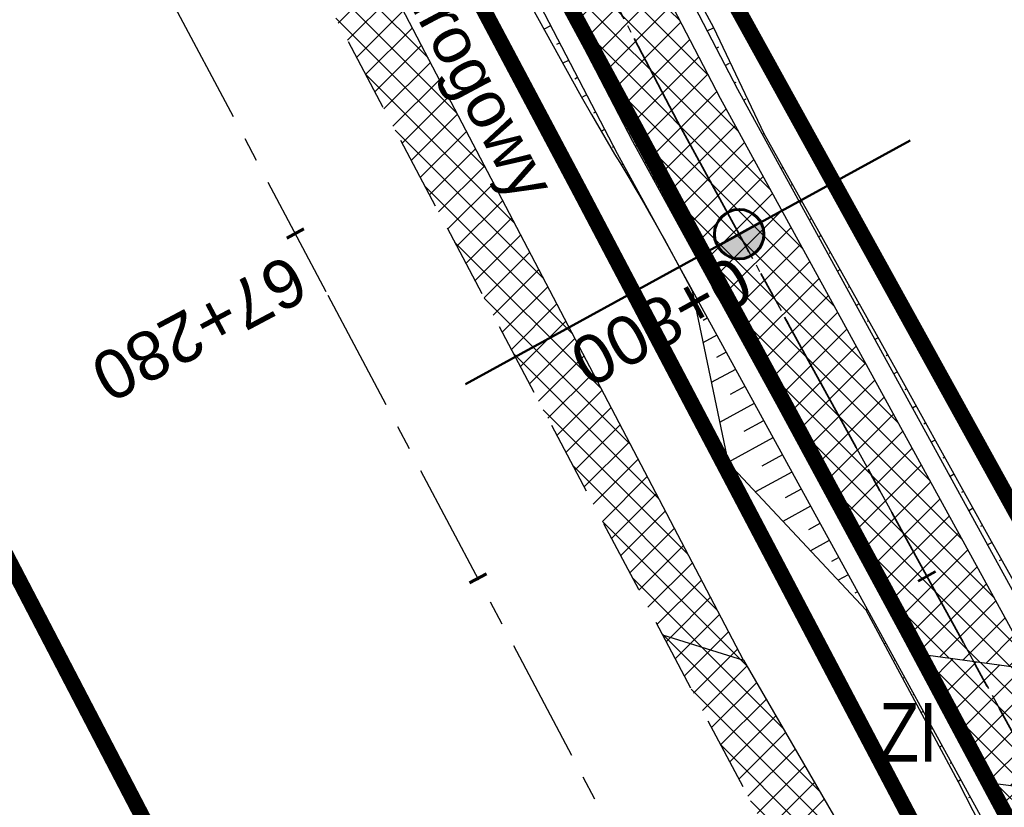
# Model space of a CAD drawing. Header units: metres. Extents: x 7529682 to 7533711, y 5721195 to 5727842.
# Tile 188 of 232: x 7530072 to 7530097, y 5727075 to 5727096. Entities that reach past the tile are written whole.
import ezdxf

# ---------------------------------------------------------------- set-up
doc = ezdxf.new("R2010")
doc.units = ezdxf.units.M
for name, pattern in [('817-dzialki-09-05-04$0$HIDDEN', [0.375, 0.25, -0.125]), ('ACAD_ISO05W100', [33, 24, -3, 0, -3, 0, -3]), ('CENTER', [50.800000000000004, 31.75, -6.35, 6.35, -6.35]), ('CENTER2', [28.575000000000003, 19.05, -3.175, 3.175, -3.175]), ('HIDDEN', [9.524999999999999, 6.35, -3.175])]:
    doc.linetypes.add(name, pattern=pattern)
for name, color, linetype in [('C-DROGI-SYTUACJA', 7, 'Continuous'), ('C-DROGI-SYTUACJA-ETYKIETY', 7, 'Continuous'), ('D-hatch-pobocza', 131, 'Continuous'), ('D-hatch-zjazdy-BA', 244, 'Continuous'), ('D-hatch-zjazdy-kruszywo', 111, 'Continuous'), ('D-pobocza', 60, 'Continuous'), ('D-rowy', 160, 'Continuous'), ('D-skarpa', 2, 'Continuous'), ('D-skarpa-kreskowanie', 2, 'Continuous')]:
    doc.layers.add(name, color=color, linetype=linetype)
for name, color, linetype, lineweight, true_color in [('D-hatch-ciag-pieszo-rowerowy', 7, 'Continuous', 13, 0xff9f80), ('D-LR-etap-III', 7, '817-dzialki-09-05-04$0$HIDDEN', 50, 0x00008f), ('D-przekroje-pop', 7, 'Continuous', 50, 0x000099)]:
    doc.layers.add(name, color=color, linetype=linetype, lineweight=lineweight, true_color=true_color)
for name, color, linetype, lineweight in [('D-krawędzie', 3, 'Continuous', 30), ('D-obrzeża', 2, 'Continuous', 30), ('D-opisy', 2, 'Continuous', 30), ('D-oś', 10, 'CENTER', 30), ('D-pas-drogowy', 7, 'ACAD_ISO05W100', 50), ('D-zjazdy', 202, 'Continuous', 30), ('D-zjazdy-opis', 202, 'Continuous', 30)]:
    doc.layers.add(name, color=color, linetype=linetype, lineweight=lineweight)
doc.layers.add('poprzeczki', color=7, linetype='Continuous', true_color=0x0000c7)
doc.styles.add('2mm08', font='arial.ttf', dxfattribs={"width": 0.8})
doc.styles.get("Standard").update_dxf_attribs({"font": 'arial.ttf'})
pattern_1 = [(45, (0, 0), (-0.3367596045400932, 0.3367596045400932), []), (135, (0, 0), (-0.3367596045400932, -0.3367596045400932), [])]

# ---------------------------------------------------------------- blocks, each defined once
blk = doc.blocks.new('AeccTickLine')
at = {"color": 0, "linetype": 'ByBlock', "lineweight": -2}
blk.add_line((0, 1), (-3.673819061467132e-16, -1), dxfattribs=at)
blk = doc.blocks.new('kilometraz')
at = {"linetype": 'ByBlock', "lineweight": -2}
blk.add_hatch(color=0, dxfattribs=at).paths.add_polyline_path([(0, -0.28125, 0.4142135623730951), (0.28125, 0, 0.4142135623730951), (0, 0.28125)])
at = {"color": 0, "linetype": 'ByBlock', "lineweight": -2}
blk.add_line((0, 0.28125), (0, -0.28125), dxfattribs=at)
blk.add_circle((0, 0), 0.28125, dxfattribs=at)

msp = doc.modelspace()

# ---------------------------------------------------------------- hatches: boundary and pattern name
at = {"layer": 'D-hatch-ciag-pieszo-rowerowy'}
h = msp.add_hatch(dxfattribs=at)
h.set_pattern_fill('ANSI37', color=256, scale=0.15, style=0)
h.set_pattern_definition(pattern_1)
h.paths.add_polyline_path([(7530087.678862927, 5727092.355615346), (7530089.82643199, 5727093.64472505), (7530088.918086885, 5727095.394145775), (7530067.691098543, 5727136.189728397), (7530050.056161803, 5727169.469378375), (7530031.715691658, 5727204.15672467), (7530016.02393302, 5727233.701768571), (7529998.202331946, 5727267.633669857), (7529996.200073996, 5727266.069395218), (7530013.813315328, 5727232.534205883), (7530029.506689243, 5727202.986120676), (7530047.847139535, 5727168.298814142), (7530065.47768309, 5727135.027454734), (7530086.699342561, 5727094.242115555)])
h = msp.add_hatch(dxfattribs=at)
h.set_pattern_fill('ANSI37', color=256, scale=0.15, style=0)
h.set_pattern_definition(pattern_1)
h.paths.add_polyline_path([(7530088.752647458, 5727093.000170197), (7530087.680093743, 5727092.356354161), (7530094.839831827, 5727079.30280542), (7530096.380116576, 5727079.093859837)])
h.paths.add_polyline_path([(7530089.894115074, 5727093.518343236), (7530089.827897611, 5727093.645604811), (7530088.754170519, 5727093.001084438), (7530088.791572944, 5727092.929201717), (7530096.380116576, 5727079.093859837), (7530097.920401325, 5727078.884914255)])
h.paths.add_polyline_path([(7530098.187554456, 5727075.798560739), (7530096.65747977, 5727075.988891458), (7530118.344271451, 5727036.449792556), (7530121.363431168, 5727030.8519834), (7530122.461322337, 5727031.449610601), (7530119.442360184, 5727037.047053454)])
h.paths.add_polyline_path([(7530099.717629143, 5727075.608230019), (7530098.187554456, 5727075.798560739), (7530119.442360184, 5727037.047053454), (7530122.461322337, 5727031.449610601), (7530123.559213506, 5727032.047237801), (7530120.540448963, 5727037.644314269)])
at = {"layer": 'D-hatch-pobocza'}
h = msp.add_hatch(dxfattribs=at)
h.set_pattern_fill('ANSI37', color=256, scale=0.15, style=0)
h.set_pattern_definition(pattern_1)
h.paths.add_polyline_path([(7530033.2, 5727187.89), (7530019.74, 5727212.96), (7530009.309999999, 5727233.03), (7529993.271317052, 5727263.708224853), (7529991.73786403, 5727262.451863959), (7530006.701701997, 5727234.141132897), (7530044.198460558, 5727163.133456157), (7530082.890091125, 5727090.20043586), (7530088.410620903, 5727079.7730674), (7530090.482093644, 5727079.127608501), (7530082.53, 5727094.32), (7530071.3, 5727115.82), (7530059.019999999, 5727138.69), (7530045.92, 5727163.31)])
at = {"layer": 'D-hatch-zjazdy-BA'}
h = msp.add_hatch(dxfattribs=at)
h.set_pattern_fill('ANSI37', color=256, scale=0.15, style=0)
h.set_pattern_definition([(45, (0.8765760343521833, 0.4840681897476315), (-0.3367596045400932, 0.3367596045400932), []), (135, (0.8765760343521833, 0.4840681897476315), (-0.3367596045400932, -0.3367596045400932), [])])
h.paths.add_polyline_path([(7530098.536515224, 5727078.801336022), (7530094.839831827, 5727079.30280542), (7530096.65747977, 5727075.988891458), (7530100.329659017, 5727075.532097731)])
at = {"layer": 'D-hatch-zjazdy-kruszywo'}
h = msp.add_hatch(dxfattribs=at)
h.set_pattern_fill('ANSI37', color=256, scale=0.15, style=0)
h.set_pattern_definition(pattern_1)
h.paths.add_polyline_path([(7530090.482093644, 5727079.127608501), (7530088.410620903, 5727079.7730674), (7530092.053597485, 5727072.892086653), (7530093.404664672, 5727074.093035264)])

# ---------------------------------------------------------------- linework, layer by layer
at = {"layer": 'C-DROGI-SYTUACJA', "color": 10, "linetype": 'CENTER2', "lineweight": 35, "ltscale": 0.2}
msp.add_lwpolyline([(7529994.784814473, 5727271.452278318), (7530014.918624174, 5727233.117987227), (7530030.611190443, 5727203.571422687), (7530048.95165067, 5727168.884096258), (7530066.58439081, 5727135.608591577), (7530088.791572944, 5727092.929201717), (7530119.442360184, 5727037.047053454), (7530133.979593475, 5727010.093640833), (7530160.01702296, 5726961.449550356), (7530183.786607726, 5726917.332915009), (7530204.666096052, 5726877.528243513), (7530227.908566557, 5726832.904262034), (7530259.102442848, 5726774.825526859, 0.06358496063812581), (7530264.988877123, 5726766.578101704), (7530268.469625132, 5726762.818326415, -0.06508397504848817), (7530272.968742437, 5726756.474687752), (7530281.4242284, 5726740.503672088, -0.06508397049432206), (7530284.141528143, 5726733.216691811), (7530284.890711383, 5726729.972348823, 0.06446268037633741), (7530289.361782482, 5726717.936811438), (7530322.483990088, 5726654.998261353), (7530339.922145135, 5726621.886334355)], format="xyb", dxfattribs=at)
at = {"layer": 'D-krawędzie', "linetype": 'HIDDEN', "ltscale": 0.3}
msp.add_lwpolyline([(7529971.475882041, 5727300.786382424), (7530006.701701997, 5727234.141132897), (7530044.198460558, 5727163.133456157), (7530082.890091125, 5727090.20043586), (7530098.687472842, 5727060.36179238), (7530131.997785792, 5726997.210008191), (7530163.821737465, 5726937.096607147), (7530204.081352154, 5726861.012519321), (7530247.819962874, 5726778.438272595), (7530252.219999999, 5726770.26), (7530259.735272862, 5726756.89951491), (7530263.781713, 5726749.286762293), (7530270.196482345, 5726737.095956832), (7530272.433334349, 5726732.818899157), (7530276.00888925, 5726725.597700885), (7530279.7, 5726718.02), (7530284.501430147, 5726708.939695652), (7530291.375516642, 5726695.939652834), (7530296.045865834, 5726687.107244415), (7530304.46414878, 5726671.186868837), (7530316.603827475, 5726648.181421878)], dxfattribs=at)
at = {"layer": 'D-LR-etap-III', "ltscale": 10, "flags": 128}
msp.add_lwpolyline([(7531750.474471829, 5723895.103125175, 0.4, 0.4, 0), (7531750.505, 5723895.13, 0.4, 0.4, 0), (7531682.71, 5724022.92, 0.4, 0.4, 0), (7531619.177023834, 5724147.203692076, 0.4, 0.4, 0), (7531592.308960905, 5724198.48863389, 0.4, 0.4, 0), (7531553.263875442, 5724272.918564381, 0.4, 0.4, 0), (7531504.019999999, 5724366.79, 0.4, 0.4, 0), (7531482.09, 5724407.62, 0.4, 0.4, 0), (7531412.350402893, 5724541.182759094, 0.4, 0.4, 0), (7531388.463669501, 5724586.929768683, 0.4, 0.4, 0), (7531345.12, 5724669.94, 0.4, 0.4, 0), (7531127.66, 5725081.67, 0.4, 0.4, 0), (7531059.253139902, 5725211.040795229, 0.4, 0.4, 0), (7531008.007244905, 5725307.953830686, 0.4, 0.4, 0), (7530964.181635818, 5725390.835555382, 0.4, 0.4, 0), (7530914.557354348, 5725484.683561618, 0.4, 0.4, 0), (7530865.243241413, 5725577.493975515, 0.4, 0.4, 0), (7530840.085257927, 5725624.058651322, 0.4, 0.4, 0), (7530802.559525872, 5725694.924584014, 0.4, 0.4, 0), (7530755.54, 5725787.51, 0.4, 0.4, 0), (7530708.717810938, 5725876.303221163, 0.4, 0.4, 0), (7530695.12, 5725902.09, 0.4, 0.4, 0), (7530642.91397006, 5726001.07839487, 0.4, 0.4, 0), (7530634.934723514, 5726016.146615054, 0.4, 0.4, 0), (7530610.820000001, 5726061.929999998, 0.4, 0.4, 0), (7530610.820000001, 5726061.929999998, 0.4, 0.4, 0), (7530607.21, 5726063.51, 0.4, 0.4, 0), (7530597.42, 5726080.68, 0.4, 0.4, 0), (7530591.16, 5726088.44, 0.4, 0.4, 0), (7530581.28, 5726107.21, 0.4, 0.4, 0), (7530571.29, 5726130.56, 0.4, 0.4, 0), (7530549.554994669, 5726171.527317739, 0.4, 0.4, 0), (7530531.014309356, 5726206.473807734, 0.4, 0.4, 0), (7530516.461208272, 5726236.016618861, 0.4, 0.4, 0), (7530500.798929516, 5726266.141265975, 0.4, 0.4, 0), (7530491.349999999, 5726283.94, 0.4, 0.4, 0), (7530482.4, 5726303.41, 0.4, 0.4, 0), (7530482.4, 5726303.41, 0.4, 0.4, 0), (7530450.41, 5726357.28, 0.4, 0.4, 0), (7530397.759396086, 5726458.499907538, 0.4, 0.4, 0), (7530334.707815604, 5726583.664702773, 0.4, 0.4, 0), (7530303.939274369, 5726645.167943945, 0.4, 0.4, 0), (7530300.509779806, 5726651.777515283, 0.4, 0.4, 0), (7530289.213532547, 5726671.966724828, 0.4, 0.4, 0), (7530281.54, 5726685.57, 0.4, 0.4, 0), (7530261.37085633, 5726724.163374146, 0.4, 0.4, 0), (7530254.03, 5726738.21, 0.4, 0.4, 0), (7530197.219999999, 5726845.06, 0.4, 0.4, 0), (7530194.71, 5726849.15, 0.4, 0.4, 0), (7530195.92, 5726850.75, 0.4, 0.4, 0), (7530170.546669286, 5726892.961489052, 0.4, 0.4, 0), (7530143.174718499, 5726945.065838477, 0.4, 0.4, 0), (7530105.059999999, 5727018.32, 0.4, 0.4, 0), (7530100.059999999, 5727027.16, 0.4, 0.4, 0), (7530062.318670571, 5727099.625398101, 0.4, 0.4, 0), (7530015.378537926, 5727189.420463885, 0.4, 0.4, 0), (7529983.207960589, 5727250.206596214, 0.4, 0.4, 0), (7529953.284293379, 5727306.74720398, 0.4, 0.4, 0), (7529900.67053443, 5727406.15903814, 0.4, 0.4, 0), (7529890.630239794, 5727425.131178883, 0.4, 0.4, 0), (7529875.155383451, 5727454.426350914, 0.4, 0.4, 0), (7529857.560096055, 5727487.787346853, 0.4, 0.4, 0), (7529835.194401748, 5727530.19312405, 0.4, 0.4, 0), (7529811.740544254, 5727574.662079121, 0.4, 0.4, 0), (7529792.101859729, 5727611.922638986, 0.4, 0.4, 0), (7529768.066117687, 5727657.469613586, 0.4, 0.4, 0), (7529755.210566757, 5727682.131373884, 0.4, 0.4, 0), (7529753.309999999, 5727681.13, 0.4, 0.4, 0), (7529739.21, 5727707.77, 0.4, 0.4, 0), (7529735.394745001, 5727711.251990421, 0.4, 0.4, 0), (7529725.42, 5727730.2, 0.4, 0.4, 0), (7529723.55, 5727729.88, 0.4, 0.4, 0), (7529695.566668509, 5727782.932080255, 0.4, 0.4, 0), (7529717.67971874, 5727794.024357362, 0.4, 0.4, 0), (7529736.274870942, 5727758.647400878, 0.4, 0.4, 0), (7529736.274870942, 5727758.647400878, 0.4, 0.4, 0), (7529744.511003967, 5727750.406106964, 0.4, 0.4, 0), (7529744.511003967, 5727750.406106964, 0.4, 0.4, 0), (7529750.282568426, 5727738.549848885, 0.4, 0.4, 0), (7529777.108510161, 5727687.569424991, 0.4, 0.4, 0), (7529796.51537536, 5727651.329932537, 0.4, 0.4, 0), (7529814.937945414, 5727616.793170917, 0.4, 0.4, 0), (7529839.006722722, 5727572.303976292, 0.4, 0.4, 0), (7529860.617626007, 5727532.509108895, 0.4, 0.4, 0), (7529882.348967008, 5727491.504261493, 0.4, 0.4, 0), (7529904.865139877, 5727449.096370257, 0.4, 0.4, 0), (7529920.747384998, 5727418.884773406, 0.4, 0.4, 0), (7529946.676504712, 5727368.547487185, 0.4, 0.4, 0), (7529972.024701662, 5727320.573310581, 0.4, 0.4, 0), (7529987.740014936, 5727290.153392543, 0.4, 0.4, 0), (7529996.497385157, 5727273.661630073, 0.4, 0.4, 0), (7530017.541471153, 5727234.202689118, 0.4, 0.4, 0), (7530033.053657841, 5727204.864166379, 0.4, 0.4, 0), (7530051.622983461, 5727170.222745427, 0.4, 0.4, 0), (7530069.276612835, 5727137.015751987, 0.4, 0.4, 0), (7530089.385386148, 5727097.533639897, 0.4, 0.4, 0), (7530109.712512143, 5727060.746615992, 0.4, 0.4, 0), (7530136.769722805, 5727011.640131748, 0.4, 0.4, 0), (7530162.446686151, 5726962.743777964, 0.4, 0.4, 0), (7530187.674104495, 5726916.992101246, 0.4, 0.4, 0), (7530207.820739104, 5726879.335323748, 0.4, 0.4, 0), (7530230.625609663, 5726834.518686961, 0.4, 0.4, 0), (7530262.288093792, 5726776.61832811, 0.4, 0.4, 0), (7530277.509672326, 5726760.213143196, 0.4, 0.4, 0), (7530286.036865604, 5726744.106684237, 0.4, 0.4, 0), (7530288.097472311, 5726735.884066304, 0.4, 0.4, 0), (7530290.393870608, 5726725.046963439, 0.4, 0.4, 0), (7530296.17664807, 5726713.582980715, 0.4, 0.4, 0), (7530302.726195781, 5726701.18226779, 0.4, 0.4, 0), (7530325.685047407, 5726657.466383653, 0.4, 0.4, 0), (7530343.243978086, 5726623.648592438, 0.4, 0.4, 0), (7530360.229820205, 5726591.746871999, 0.4, 0.4, 0), (7530383.20855044, 5726548.059469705, 0.4, 0.4, 0), (7530406.017875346, 5726503.605514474, 0.4, 0.4, 0), (7530427.464919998, 5726462.620289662, 0.4, 0.4, 0), (7530447.9278544, 5726424.388014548, 0.4, 0.4, 0), (7530471.126878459, 5726379.920667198, 0.4, 0.4, 0), (7530490.501003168, 5726343.033350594, 0.4, 0.4, 0), (7530509.499458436, 5726306.733076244, 0.4, 0.4, 0), (7530529.890269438, 5726267.244072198, 0.4, 0.4, 0), (7530543.852446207, 5726238.990319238, 0.4, 0.4, 0), (7530554.808897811, 5726218.943990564, 0.4, 0.4, 0), (7530559.027108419, 5726212.223286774, 0.4, 0.4, 0), (7530563.060988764, 5726206.409670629, 0.4, 0.4, 0), (7530566.93354971, 5726200.463543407, 0.4, 0.4, 0), (7530569.771022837, 5726194.901501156, 0.4, 0.4, 0), (7530571.47319415, 5726191.282350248, 0.4, 0.4, 0), (7530572.839142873, 5726188.024533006, 0.4, 0.4, 0), (7530575.295071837, 5726182.034664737, 0.4, 0.4, 0), (7530579.736851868, 5726173.306070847, 0.4, 0.4, 0), (7530583.3, 5726167.41, 0.4, 0.4, 0), (7530593.4, 5726163.33, 0.4, 0.4, 0), (7530598.618375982, 5726155.264489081, 0.4, 0.4, 0), (7530608.258304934, 5726140.497132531, 0.4, 0.4, 0), (7530603.269999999, 5726136.83, 0.4, 0.4, 0), (7530606.53, 5726131.84, 0.4, 0.4, 0), (7530604.239057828, 5726124.21679044, 0.4, 0.4, 0), (7530605.847136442, 5726121.630127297, 0.4, 0.4, 0), (7530608.971611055, 5726116.164124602, 0.4, 0.4, 0), (7530618.114293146, 5726097.791111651, 0.4, 0.4, 0), (7530651.213125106, 5726034.959524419, 0.4, 0.4, 0), (7530670.243741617, 5725998.61095082, 0.4, 0.4, 0), (7530698.075474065, 5725945.952624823, 0.4, 0.4, 0), (7530716.505955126, 5725911.3051464, 0.4, 0.4, 0), (7530735.223454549, 5725875.667401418, 0.4, 0.4, 0), (7530752.504235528, 5725842.154920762, 0.4, 0.4, 0), (7530778.310652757, 5725793.501254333, 0.4, 0.4, 0), (7530797.499961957, 5725756.381811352, 0.4, 0.4, 0), (7530812.518974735, 5725728.28874362, 0.4, 0.4, 0), (7530820.039295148, 5725713.160404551, 0.4, 0.4, 0), (7530822.422446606, 5725710.193574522, 0.4, 0.4, 0), (7530833.154893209, 5725688.800634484, 0.4, 0.4, 0), (7530849.629354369, 5725656.158601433, 0.4, 0.4, 0), (7530867.98290276, 5725621.963939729, 0.4, 0.4, 0), (7530872.629809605, 5725612.88760475, 0.4, 0.4, 0), (7530880.354488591, 5725597.594500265, 0.4, 0.4, 0), (7530883.839446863, 5725593.389159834, 0.4, 0.4, 0), (7530891.782113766, 5725587.763349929, 0.4, 0.4, 0), (7530895.038670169, 5725584.280746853, 0.4, 0.4, 0), (7530897.033644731, 5725580.941110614, 0.4, 0.4, 0), (7530900.951646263, 5725579.945856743, 0.4, 0.4, 0), (7530904.80970798, 5725571.977328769, 0.4, 0.4, 0), (7530903.682362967, 5725568.566434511, 0.4, 0.4, 0), (7530908.900614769, 5725558.844845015, 0.4, 0.4, 0), (7530910.252030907, 5725545.671606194, 0.4, 0.4, 0), (7530912.872986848, 5725538.645543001, 0.4, 0.4, 0), (7530945.278171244, 5725478.464284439, 0.4, 0.4, 0), (7530959.692318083, 5725450.24628822, 0.4, 0.4, 0), (7531002.82670893, 5725368.192370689, 0.4, 0.4, 0), (7531044.703532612, 5725290.314293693, 0.4, 0.4, 0), (7531064.098839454, 5725253.212562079, 0.4, 0.4, 0), (7531083.010253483, 5725216.677517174, 0.4, 0.4, 0), (7531113.013137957, 5725158.465613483, 0.4, 0.4, 0), (7531137.364304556, 5725113.07076138, 0.4, 0.4, 0), (7531150.830830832, 5725086.711759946, 0.4, 0.4, 0), (7531159.745663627, 5725076.640848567, 0.4, 0.4, 0), (7531166.309999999, 5725074.58, 0.4, 0.4, 0), (7531172.29, 5725062.58, 0.4, 0.4, 0), (7531170.589828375, 5725055.605912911, 0.4, 0.4, 0), (7531173.732823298, 5725044.080706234, 0.4, 0.4, 0), (7531215.342008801, 5724964.859648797, 0.4, 0.4, 0), (7531238.054496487, 5724921.684649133, 0.4, 0.4, 0), (7531262.389821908, 5724875.282876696, 0.4, 0.4, 0), (7531295.587160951, 5724811.265731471, 0.4, 0.4, 0), (7531348.487908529, 5724712.362812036, 0.4, 0.4, 0), (7531363.740817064, 5724682.68394264, 0.4, 0.4, 0), (7531366.986905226, 5724675.865317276, 0.4, 0.4, 0), (7531382.541261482, 5724646.110625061, 0.4, 0.4, 0), (7531401.299165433, 5724610.874551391, 0.4, 0.4, 0), (7531428.964837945, 5724558.862274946, 0.4, 0.4, 0), (7531449.111202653, 5724520.397801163, 0.4, 0.4, 0), (7531477.292992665, 5724465.831467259, 0.4, 0.4, 0), (7531500.996290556, 5724421.112506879, 0.4, 0.4, 0), (7531512.121834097, 5724400.549045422, 0.4, 0.4, 0), (7531513.78163794, 5724396.757451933, 0.4, 0.4, 0), (7531526.32, 5724379.39, 0.4, 0.4, 0), (7531566.783642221, 5724302.73628205, 0.4, 0.4, 0), (7531578.579156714, 5724282.774819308, 0.4, 0.4, 0), (7531584.232619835, 5724273.111246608, 0.4, 0.4, 0), (7531590.109283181, 5724263.508189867, 0.4, 0.4, 0), (7531593.027899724, 5724258.771479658, 0.4, 0.4, 0), (7531595.711841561, 5724254.226824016, 0.4, 0.4, 0), (7531601.659976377, 5724243.898197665, 0.4, 0.4, 0), (7531606.097733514, 5724235.986407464, 0.4, 0.4, 0), (7531609.382207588, 5724230.799061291, 0.4, 0.4, 0), (7531611.580260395, 5724227.671180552, 0.4, 0.4, 0), (7531612.707802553, 5724225.86410867, 0.4, 0.4, 0), (7531618.665224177, 5724214.480919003, 0.4, 0.4, 0), (7531619.885522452, 5724212.333950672, 0.4, 0.4, 0), (7531620.931818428, 5724210.787064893, 0.4, 0.4, 0), (7531623.518605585, 5724207.111542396, 0.4, 0.4, 0), (7531626.143926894, 5724203.61306897, 0.4, 0.4, 0), (7531632.022984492, 5724196.485954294, 0.4, 0.4, 0), (7531653.949089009, 5724152.617641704, 0.4, 0.4, 0), (7531656.750690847, 5724143.103797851, 0.4, 0.4, 0), (7531659.61440691, 5724133.254504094, 0.4, 0.4, 0), (7531661.627147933, 5724128.646047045, 0.4, 0.4, 0.01093811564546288), (7531674.314987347, 5724101.43546424, 0.4, 0.4, 0), (7531685.137626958, 5724081.408252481, 0.4, 0.4, 0), (7531692.159945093, 5724066.277333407, 0.4, 0.4, 0), (7531699.662164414, 5724051.388120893, 0.4, 0.4, 0), (7531704.480624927, 5724040.808561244, 0.4, 0.4, 0), (7531704.480624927, 5724040.808561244, 0.4, 0.4, 0), (7531704.401251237, 5724037.368913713, 0.4, 0.4, 0), (7531720.383609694, 5724003.441317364, 0.4, 0.4, 0), (7531728.79890528, 5723986.206298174, 0.4, 0.4, 0), (7531733.237926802, 5723977.192631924, 0.4, 0.4, 0), (7531736.750027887, 5723969.505210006, 0.4, 0.4, 0), (7531737.336143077, 5723968.518916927, 0.4, 0.4, 0), (7531738.285051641, 5723967.699360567, 0.4, 0.4, 0), (7531742.180915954, 5723962.346428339, 0.4, 0.4, 0), (7531744.286141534, 5723958.615526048, 0.4, 0.4, 0), (7531755.393260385, 5723944.192617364, 0.4, 0.4, 0), (7531758.69, 5723936.76, 0.4, 0.4, 0), (7531780.08, 5723929.25, 0.4, 0.4, 0), (7531792.611989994, 5723906.337708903, 0.4, 0.4, 0), (7531792.611989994, 5723906.337708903, 0.4, 0.4, 0), (7531756.962094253, 5723883.055323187, 0.4, 0.4, 0), (7531750.46, 5723895.130000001, 0.4, 0.4, 0), (7531750.46, 5723895.130000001, 0, 0, 0)], format="xyseb", dxfattribs=at)
at = {"layer": 'D-obrzeża'}
for points in [[(7530255.070830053, 5726779.690066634), (7530226.803596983, 5726832.319792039), (7530203.558300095, 5726876.949199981), (7530182.682878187, 5726916.746119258), (7530158.915773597, 5726960.858151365), (7530132.878471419, 5727009.502004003), (7530118.344271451, 5727036.449792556), (7530087.649834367, 5727092.411522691), (7530086.699342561, 5727094.242115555), (7530065.47768309, 5727135.027454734), (7530047.847139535, 5727168.298814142), (7530029.506689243, 5727202.986120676), (7530013.813315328, 5727232.534205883), (7529993.681375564, 5727270.864936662)], [(7530097.920401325, 5727078.884914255), (7530089.894115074, 5727093.518343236), (7530067.691098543, 5727136.189728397), (7530050.056161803, 5727169.469378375), (7530031.715691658, 5727204.15672467), (7530016.02393302, 5727233.701768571), (7529998.204604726, 5727267.629342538)]]:
    msp.add_lwpolyline(points, dxfattribs=at)
at = {"layer": 'D-oś', "ltscale": 0.1}
msp.add_lwpolyline([(7530313.508365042, 5726646.547986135), (7530301.370075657, 5726669.550802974), (7530292.95179271, 5726685.471178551), (7530288.281443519, 5726694.303586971), (7530281.407357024, 5726707.303629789), (7530276.578826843, 5726716.435184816), (7530272.867295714, 5726724.054807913), (7530269.313944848, 5726731.231162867), (7530267.097066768, 5726735.470028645), (7530260.687746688, 5726747.650478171), (7530256.664309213, 5726755.219954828), (7530249.153360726, 5726768.572752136), (7530244.732367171, 5726776.789976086), (7530200.987754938, 5726859.375553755), (7530160.728462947, 5726935.45903188), (7530128.903273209, 5726995.57477155), (7530095.592978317, 5727058.726521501), (7530079.798237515, 5727088.5601794), (7530041.105041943, 5727161.496149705), (7530003.607351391, 5727232.505591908), (7529968.380651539, 5727299.152506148)], dxfattribs=at)
at = {"layer": 'D-oś', "ltscale": 0.03}
msp.add_lwpolyline([(7529994.784814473, 5727271.452278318), (7530014.918624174, 5727233.117987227), (7530030.611190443, 5727203.571422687), (7530048.95165067, 5727168.884096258), (7530066.58439081, 5727135.608591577), (7530088.791572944, 5727092.929201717), (7530119.442360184, 5727037.047053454), (7530133.979593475, 5727010.093640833), (7530160.01702296, 5726961.449550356), (7530183.786607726, 5726917.332915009), (7530204.666096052, 5726877.528243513), (7530227.908566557, 5726832.904262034), (7530259.102442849, 5726774.825526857, 0.06358496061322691), (7530264.988877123, 5726766.578101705), (7530268.469625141, 5726762.818326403, -0.06508397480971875), (7530272.968742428, 5726756.474687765), (7530281.424228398, 5726740.503672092, -0.06508397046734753), (7530284.141528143, 5726733.216691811), (7530284.890711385, 5726729.972348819, 0.06446268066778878), (7530289.361782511, 5726717.936811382), (7530322.48423269, 5726654.997800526)], format="xyb", dxfattribs=at)
at = {"layer": 'D-pas-drogowy', "ltscale": 0.2, "flags": 128}
msp.add_lwpolyline([(7531633.018560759, 5724182.834272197, 0.4, 0.4, 0), (7531617.558899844, 5724211.608162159, 0.4, 0.4, 0), (7531566.783642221, 5724302.73628205, 0.4, 0.4, 0), (7531538.419082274, 5724356.469679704, 0.4, 0.4, 0), (7531526.32, 5724379.39, 0.4, 0.4, 0), (7531516.102085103, 5724393.607319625, 0.4, 0.4, 0.001485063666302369), (7531513.78037409, 5724396.837773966, 0.4, 0.4, 0), (7531501.87, 5724413.41, 0.4, 0.4, 0), (7531474.926107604, 5724464.507896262, 0.4, 0.4, 0), (7531446.200436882, 5724518.992313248, 0.4, 0.4, 0), (7531424.962185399, 5724559.262257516, 0.4, 0.4, 0), (7531398.444460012, 5724609.565801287, 0.4, 0.4, 0), (7531379.647455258, 5724645.216004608, 0.4, 0.4, 0), (7531365.23, 5724672.56, 0.4, 0.4, 0), (7531341.305752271, 5724717.915356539, 0.4, 0.4, 0), (7531312.899996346, 5724771.788898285, 0.4, 0.4, 0), (7531292.590923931, 5724810.306502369, 0.4, 0.4, 0), (7531259.391619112, 5724873.271351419, 0.4, 0.4, 0), (7531233.740401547, 5724921.922582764, 0.4, 0.4, 0), (7531203.072738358, 5724980.092044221, 0.4, 0.4, 0), (7531173.471398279, 5725036.225177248, 0.4, 0.4, 0), (7531168.269999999, 5725046.09, 0.4, 0.4, 0), (7531172.29, 5725062.58, 0.4, 0.4, 0), (7531166.309999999, 5725074.58, 0.4, 0.4, 0), (7531150.32, 5725079.6, 0.4, 0.4, 0), (7531141.5, 5725096.43, 0.4, 0.4, 0), (7531109.311735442, 5725157.814415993, 0.4, 0.4, 0), (7531086.641300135, 5725201.047918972, 0.4, 0.4, 0), (7531059.198258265, 5725253.383662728, 0.4, 0.4, 0), (7531028.206828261, 5725312.48946212, 0.4, 0.4, 0), (7530999.104694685, 5725367.990143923, 0.4, 0.4, 0), (7530956.247527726, 5725449.724815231, 0.4, 0.4, 0), (7530924.397774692, 5725510.463768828, 0.4, 0.4, 0), (7530897.509999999, 5725561.74, 0.4, 0.4, 0), (7530894.46, 5725566.14, 0.4, 0.4, 0), (7530892.16, 5725570.49, 0.4, 0.4, 0), (7530869.362688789, 5725613.307018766, 0.4, 0.4, 0), (7530861.693971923, 5725627.704613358, 0.4, 0.4, 0), (7530852.74, 5725644.52, 0.4, 0.4, 0), (7530831.509999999, 5725684.2, 0.4, 0.4, 0), (7530811.13, 5725722.52, 0.4, 0.4, 0), (7530792.3476413, 5725757.940652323, 0.4, 0.4, 0), (7530768.03, 5725803.8, 0.4, 0.4, 0), (7530748.768542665, 5725840.178507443, 0.4, 0.4, 0), (7530727.7, 5725879.97, 0.4, 0.4, 0), (7530712.0981582, 5725909.54523909, 0.4, 0.4, 0), (7530693.644105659, 5725944.645156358, 0.4, 0.4, 0), (7530665.702224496, 5725997.538976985, 0.4, 0.4, 0), (7530641.759999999, 5726042.88, 0.4, 0.4, 0), (7530616.5, 5726091.48, 0.4, 0.4, 0), (7530604.628439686, 5726114.319880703, 0.4, 0.4, -0.007762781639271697), (7530602.5, 5726118.43, 0.4, 0.4, 0), (7530603.992037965, 5726123.394821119, 0.4, 0.4, 0), (7530606.53, 5726131.84, 0.4, 0.4, 0), (7530603.269999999, 5726136.83, 0.4, 0.4, 0), (7530593.775620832, 5726151.368713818, 0.4, 0.4, 0), (7530590.202637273, 5726156.84001263, 0.4, 0.4, 0), (7530583.3, 5726167.41, 0.4, 0.4, 0), (7530580.578343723, 5726170.427567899, 0.4, 0.4, 0), (7530575.849999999, 5726175.67, 0.4, 0.4, 0), (7530569.009999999, 5726186.66, 0.4, 0.4, 0), (7530562.555322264, 5726199.189409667, 0.4, 0.4, 0), (7530555.67, 5726211.39, 0.4, 0.4, 0), (7530548.29, 5726224.23, 0.4, 0.4, 0), (7530540.58, 5726237.71, 0.4, 0.4, 0), (7530532.679999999, 5726252.65, 0.4, 0.4, 0), (7530524.059999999, 5726269.35, 0.4, 0.4, 0), (7530502.82, 5726309.91, 0.4, 0.4, 0), (7530488.83, 5726336.63, 0.4, 0.4, 0), (7530466.03, 5726380.16, 0.4, 0.4, 0), (7530438.469999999, 5726432.77, 0.4, 0.4, 0), (7530424.53, 5726459.09, 0.4, 0.4, 0), (7530401.63, 5726502.97, 0.4, 0.4, 0), (7530383.38, 5726538.06, 0.4, 0.4, 0), (7530353.969999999, 5726593.52, 0.4, 0.4, 0), (7530338.469999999, 5726622.74, 0.4, 0.4, 0), (7530322.009999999, 5726653.88, 0.4, 0.4, 0), (7530297.54, 5726700.33, 0.4, 0.4, 0), (7530287.38, 5726719.6, 0.4, 0.4, 0), (7530285.94993921, 5726722.315508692, 0.4, 0.4, 0), (7530280.259999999, 5726733.12, 0.4, 0.4, 0), (7530266.73, 5726758.74, 0.4, 0.4, 0), (7530260.42, 5726770.47, 0.4, 0.4, 0), (7530253.25, 5726783.82, 0.4, 0.4, 0), (7530244.95, 5726799.33, 0.4, 0.4, 0), (7530239.389999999, 5726808.49, 0.4, 0.4, 0), (7530238.29, 5726807.9, 0.4, 0.4, 0), (7530218.11, 5726850.67, 0.4, 0.4, 0), (7530175.906646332, 5726928.168028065, 0.4, 0.4, 0), (7530096.679999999, 5727076.15, 0.4, 0.4, 0), (7530094.679999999, 5727079.89, 0.4, 0.4, 0), (7530064.59693469, 5727135.522637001, 0.4, 0.4, 0), (7530046.730970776, 5727168.8921561, 0.4, 0.4, 0), (7530025.803045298, 5727208.461374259, 0.4, 0.4, 0), (7530012.846501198, 5727232.979315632, 0.4, 0.4, 0), (7529994.15, 5727268.45, 0.4, 0.4, 0), (7529981.670868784, 5727291.93018666, 0.4, 0.4, 0), (7529949.889999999, 5727351.73, 0.4, 0.4, 0), (7529924.75, 5727399.03, 0.4, 0.4, 0), (7529915.515824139, 5727417.099754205, 0.4, 0.4, 0), (7529885.83, 5727475.19, 0.4, 0.4, 0), (7529862.559999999, 5727519.97, 0.4, 0.4, 0), (7529852.984923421, 5727538.191086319, 0.4, 0.4, 0), (7529836.513084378, 5727569.51130111, 0.4, 0.4, 0), (7529815.36890814, 5727609.140983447, 0.4, 0.4, 0), (7529792.795203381, 5727651.247499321, 0.4, 0.4, 0), (7529774.199114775, 5727685.858348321, 0.4, 0.4, 0), (7529746.966026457, 5727736.059440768, 0.4, 0.4, 0), (7529733.92, 5727757.62, 0.4, 0.4, 0), (7529708.607472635, 5727806.388536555, 0.4, 0.4, 0), (7529688.491967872, 5727796.344621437, 0.4, 0.4, 0), (7529723.55, 5727729.88, 0.4, 0.4, 0), (7529725.42, 5727730.2, 0.4, 0.4, 0), (7529735.38, 5727711.28, 0.4, 0.4, 0), (7529739.21, 5727707.77, 0.4, 0.4, 0), (7529753.309999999, 5727681.13, 0.4, 0.4, 0), (7529755.178396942, 5727682.114424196, 0.4, 0.4, 0), (7529792.101859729, 5727611.922638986, 0.4, 0.4, 0), (7529811.740544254, 5727574.662079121, 0.4, 0.4, 0), (7529835.194401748, 5727530.19312405, 0.4, 0.4, 0), (7529857.560096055, 5727487.787346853, 0.4, 0.4, 0), (7529875.155383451, 5727454.426350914, 0.4, 0.4, 0), (7529890.630239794, 5727425.131178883, 0.4, 0.4, 0), (7529900.67053443, 5727406.15903814, 0.4, 0.4, 0), (7529953.284293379, 5727306.74720398, 0.4, 0.4, 0), (7529983.207960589, 5727250.206596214, 0.4, 0.4, 0), (7530015.378537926, 5727189.420463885, 0.4, 0.4, 0), (7530062.318670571, 5727099.625398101, 0.4, 0.4, 0), (7530100.059999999, 5727027.16, 0.4, 0.4, 0), (7530105.059999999, 5727018.32, 0.4, 0.4, 0), (7530143.174718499, 5726945.065838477, 0.4, 0.4, 0), (7530170.546669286, 5726892.961489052, 0.4, 0.4, 0), (7530195.92, 5726850.75, 0.4, 0.4, 0), (7530194.71, 5726849.15, 0.4, 0.4, 0), (7530197.219999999, 5726845.06, 0.4, 0.4, 0), (7530254.03, 5726738.21, 0.4, 0.4, 0), (7530261.37085633, 5726724.163374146, 0.4, 0.4, 0), (7530281.54, 5726685.57, 0.4, 0.4, 0), (7530289.213532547, 5726671.966724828, 0.4, 0.4, 0), (7530300.509779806, 5726651.777515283, 0.4, 0.4, 0), (7530303.939274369, 5726645.167943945, 0.4, 0.4, 0), (7530334.707815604, 5726583.664702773, 0.4, 0.4, 0), (7530397.759396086, 5726458.499907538, 0.4, 0.4, 0), (7530450.41, 5726357.28, 0.4, 0.4, 0), (7530482.4, 5726303.41, 0.4, 0.4, 0), (7530483.687990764, 5726301.003383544, 0.4, 0.4, 0), (7530491.349999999, 5726283.94, 0.4, 0.4, 0), (7530512.67, 5726243.78, 0.4, 0.4, 0), (7530529.429999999, 5726209.46, 0.4, 0.4, 0), (7530571.29, 5726130.56, 0.4, 0.4, 0), (7530581.28, 5726107.21, 0.4, 0.4, 0), (7530591.16, 5726088.44, 0.4, 0.4, 0), (7530597.42, 5726080.68, 0.4, 0.4, 0), (7530607.21, 5726063.51, 0.4, 0.4, 0), (7530610.820000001, 5726061.929999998, 0.4, 0.4, 0), (7530634.934723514, 5726016.146615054, 0.4, 0.4, 0), (7530642.91397006, 5726001.07839487, 0.4, 0.4, 0), (7530695.12, 5725902.09, 0.4, 0.4, 0), (7530708.717810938, 5725876.303221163, 0.4, 0.4, 0), (7530755.54, 5725787.51, 0.4, 0.4, 0), (7530802.559525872, 5725694.924584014, 0.4, 0.4, 0), (7530840.085257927, 5725624.058651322, 0.4, 0.4, 0), (7530865.243241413, 5725577.493975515, 0.4, 0.4, 0), (7530914.557354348, 5725484.683561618, 0.4, 0.4, 0), (7530964.181635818, 5725390.835555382, 0.4, 0.4, 0), (7531008.007244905, 5725307.953830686, 0.4, 0.4, 0), (7531059.253139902, 5725211.040795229, 0.4, 0.4, 0), (7531127.66, 5725081.67, 0.4, 0.4, 0), (7531345.12, 5724669.94, 0.4, 0.4, 0), (7531388.463669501, 5724586.929768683, 0.4, 0.4, 0), (7531412.350402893, 5724541.182759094, 0.4, 0.4, 0), (7531482.09, 5724407.62, 0.4, 0.4, 0), (7531504.019999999, 5724366.79, 0.4, 0.4, 0), (7531519.374444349, 5724337.520497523, 0.4, 0.4, 0), (7531563.748815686, 5724252.931583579, 0.4, 0.4, 0), (7531602.175111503, 5724179.681224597, 0.4, 0.4, 0), (7531619.177023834, 5724147.203692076, 0.4, 0.4, 0), (7531625.038493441, 5724135.63500206, 0.4, 0.4, 0), (7531656.796442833, 5724073.31633882, 0.4, 0.4, 0), (7531675.12, 5724037.36, 0.4, 0.4, 0), (7531682.71, 5724022.92, 0.4, 0.4, 0), (7531705.565196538, 5723979.810545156, 0.4, 0.4, 0), (7531736.605941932, 5723921.261514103, 0.4, 0.4, 0), (7531750.46, 5723895.130000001, 0.4, 0.4, 0), (7531740.769999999, 5723886.56, 0.4, 0.4, 0), (7531732.86, 5723885, 0.4, 0.4, 0), (7531722.179999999, 5723887.77, 0.4, 0.4, 0), (7531729.87, 5723862.17, 0.4, 0.4, 0), (7531742.92, 5723861.93, 0.4, 0.4, 0), (7531763.71, 5723859.52, 0.4, 0.4, 0), (7531768.42, 5723854.12, 0.4, 0.4, 0), (7531787.42, 5723817.97, 0.4, 0.4, 0), (7531795.57, 5723809.82, 0.4, 0.4, 0), (7531816.346897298, 5723819.850397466, 0.4, 0.4, 0), (7531816.346897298, 5723819.850397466, 0.4, 0.4, 0), (7531805.059999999, 5723843.23, 0.4, 0.4, 0), (7531803.61, 5723886.23, 0.4, 0.4, 0), (7531803.61, 5723886.23, 0.4, 0.4, 0), (7531780.08, 5723929.25, 0.4, 0.4, 0), (7531758.69, 5723936.76, 0.4, 0.4, 0), (7531749.3590272, 5723946.412126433, 0.4, 0.4, 0), (7531742.71, 5723953.29, 0.4, 0.4, 0), (7531735.177368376, 5723967.877529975, 0.4, 0.4, 0), (7531722.37, 5723992.68, 0.4, 0.4, 0), (7531705.041669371, 5724030.885563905, 0.4, 0.4, 0), (7531699.469999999, 5724043.17, 0.4, 0.4, 0), (7531692.69, 5724058.11, 0.4, 0.4, 0), (7531679.672010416, 5724084.016803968, 0.4, 0.4, 0), (7531674.55, 5724094.21, 0.4, 0.4, 0), (7531666.633166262, 5724114.002855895, 0.4, 0.4, 0), (7531649, 5724153.82, 0.4, 0.4, 0), (7531641.49, 5724149.34, 0.4, 0.4, 0), (7531626.04, 5724179.34, 0.4, 0.4, 0), (7531633.03, 5724182.84, 0, 0, 0)], format="xyseb", dxfattribs=at)
at = {"layer": 'D-pobocza'}
for points in [[(7529998.605358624, 5727267.941621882), (7530016.466056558, 5727233.935281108), (7530032.157492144, 5727204.390845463), (7530050.498179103, 5727169.703089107), (7530068.133781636, 5727136.422183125), (7530090.335136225, 5727093.753992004), (7530120.979684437, 5727037.883218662), (7530135.521164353, 5727010.921932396), (7530161.558772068, 5726962.277508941), (7530185.331829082, 5726918.154429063), (7530206.217010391, 5726878.338904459), (7530218.181818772, 5726855.367276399)], [(7529995.799622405, 5727265.75654029), (7530013.37119179, 5727232.300693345), (7530029.06488876, 5727202.751999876), (7530047.405122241, 5727168.065103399), (7530065.034999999, 5727134.795000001), (7530087.248009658, 5727092.104411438), (7530117.905035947, 5727036.210888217), (7530132.438022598, 5727009.265349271), (7530158.475273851, 5726960.621591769), (7530182.241386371, 5726916.511400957), (7530203.115181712, 5726876.717582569), (7530214.729929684, 5726854.418046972)], [(7530090.482093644, 5727079.127608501), (7530082.53, 5727094.32), (7530071.3, 5727115.82), (7530059.019999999, 5727138.69), (7530045.92, 5727163.31), (7530033.2, 5727187.89), (7530019.74, 5727212.96), (7530009.309999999, 5727233.03), (7529993.271317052, 5727263.708224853)]]:
    msp.add_lwpolyline(points, dxfattribs=at)
at = {"layer": 'D-przekroje-pop', "extrusion": (0.4809018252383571, -0.8767744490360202, 0), "elevation": -1400132.00923801}
msp.add_lwpolyline([(9356363.894386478, 0), (9356358.89438647, 0), (9356350.894386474, 0)], dxfattribs=at)
at = {"layer": 'D-rowy', "linetype": 'HIDDEN', "ltscale": 0.1, "const_width": 0.4, "flags": 128}
msp.add_lwpolyline([(7530210.965394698, 5726857.16211251), (7530158.808792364, 5726954.519938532), (7530122.464669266, 5727022.753138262), (7530095.922217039, 5727072.858853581), (7530086.314342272, 5727091.113489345), (7530063.160349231, 5727134.708802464), (7530033.596430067, 5727190.758948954), (7530021.340025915, 5727213.675792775), (7530002.618519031, 5727249.035669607), (7529995.395546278, 5727262.502730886), (7529988.788851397, 5727275.205991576), (7529976.334113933, 5727299.005978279), (7529958.125259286, 5727333.487695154), (7529939.362448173, 5727369.129441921), (7529923.146313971, 5727399.734195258), (7529918.218542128, 5727408.984561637), (7529909.126483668, 5727427.527341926), (7529905.375875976, 5727434.673095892), (7529896.191914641, 5727451.151510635), (7529887.55708824, 5727467.230740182), (7529877.124171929, 5727486.656759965), (7529866.165565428, 5727506.778058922), (7529855.760289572, 5727526.176090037), (7529840.706671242, 5727554.897669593), (7529824.517708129, 5727585.588223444), (7529810.515313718, 5727612.292486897), (7529795.682036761, 5727640.076805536), (7529780.37897635, 5727668.689653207), (7529772.315107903, 5727684.077842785), (7529762.635420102, 5727702.446986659), (7529747.00719319, 5727732.117330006), (7529740.675640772, 5727744.953535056)], dxfattribs=at)
at = {"layer": 'D-skarpa', "linetype": 'Continuous'}
for points in [[(7530079.208245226, 5727116.349122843), (7530080.55193706, 5727113.106798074, 0.00737706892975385), (7530085.042047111, 5727104.17375525), (7530087.346510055, 5727099.736473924), (7530089.718480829, 5727095.334318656), (7530089.718480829, 5727095.334318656), (7530091.003131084, 5727092.618945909), (7530094.409411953, 5727086.55055147), (7530096.835297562, 5727082.178404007), (7530099.275096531, 5727077.81388788), (7530100.399074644, 5727075.602977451), (7530101.680698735, 5727073.430615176), (7530102.527255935, 5727071.777418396), (7530102.527255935, 5727071.777418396), (7530102.527255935, 5727071.777418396), (7530106.412363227, 5727064.620442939), (7530109.06263403, 5727060.371368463), (7530111.414194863, 5727055.95845462), (7530113.60639384, 5727051.458132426), (7530115.87842795, 5727047.524101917), (7530116.119554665, 5727047.133854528), (7530116.992877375, 5727045.616011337), (7530117.661203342, 5727044.430109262), (7530121.282498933, 5727038.056350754)], [(7530074.738294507, 5727115.721505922), (7530075.26570854, 5727114.649790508), (7530075.403916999, 5727114.369632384), (7530076.925237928, 5727111.37223481), (7530083.9140722, 5727097.950488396), (7530086.325047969, 5727093.568628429), (7530086.59351359, 5727093.110442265), (7530087.182977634, 5727092.092208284, -0.01681369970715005), (7530089.168398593, 5727088.592141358), (7530090.089690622, 5727084.181228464), (7530093.623804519, 5727080.416932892), (7530095.987166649, 5727076.010491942), (7530097.116786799, 5727073.802676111)]]:
    msp.add_lwpolyline(points, format="xyb", dxfattribs=at)
at = {"layer": 'D-skarpa-kreskowanie', "linetype": 'Continuous'}
for p, q in [((7530085.542441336, 5727095.382296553, 107.6579205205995), (7530085.375056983, 5727095.295202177, 107.5321226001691)), ((7530089.558031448, 5727095.247489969, 107.7658138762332), (7530089.719696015, 5727095.331608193, 107.6443146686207)), ((7530085.773231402, 5727094.938747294, 107.6523185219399), (7530085.69469298, 5727094.897881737, 107.5932928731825)), ((7530089.788821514, 5727094.80394071, 107.7602118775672), (7530089.85670745, 5727094.839263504, 107.7091921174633)), ((7530086.004021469, 5727094.495198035, 107.6467165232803), (7530085.857252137, 5727094.418830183, 107.5364118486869)), ((7530090.019611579, 5727094.36039145, 107.7559985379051), (7530090.131278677, 5727094.418494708, 107.6720749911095)), ((7530086.234811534, 5727094.051648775, 107.6411145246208), (7530086.166580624, 5727094.016146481, 107.5898354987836)), ((7530090.250401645, 5727093.916842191, 107.7518657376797), (7530090.294234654, 5727093.93964963, 107.71892298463)), ((7530086.4656016, 5727093.608099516, 107.6355125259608), (7530086.340163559, 5727093.542830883, 107.5412394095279)), ((7530090.48704127, 5727093.476420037, 107.7493684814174), (7530090.551913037, 5727093.512001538, 107.7000333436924)), ((7530086.696391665, 5727093.164550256, 107.6299105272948), (7530086.644822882, 5727093.137717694, 107.5911539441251)), ((7530090.727671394, 5727093.038131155, 107.7479869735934), (7530090.749834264, 5727093.050287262, 107.7311332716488)), ((7530086.927181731, 5727092.721000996, 107.6257762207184), (7530086.844015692, 5727092.677727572, 107.5632726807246)), ((7530090.968204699, 5727092.599789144, 107.7488569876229), (7530091.003131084, 5727092.618945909, 107.728798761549)), ((7530087.157971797, 5727092.277451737, 107.621643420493), (7530087.126373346, 5727092.261010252, 107.5978955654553)), ((7530091.208655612, 5727092.161401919, 107.7516430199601), (7530091.226161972, 5727092.171003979, 107.747596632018)), ((7530087.394916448, 5727091.837189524, 107.6193563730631), (7530087.350519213, 5727091.812838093, 107.585587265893)), ((7530091.484205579, 5727091.742266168, 107.7583017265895), (7530091.449106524, 5727091.723014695, 107.7544290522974)), ((7530087.635200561, 5727091.398710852, 107.6180708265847), (7530087.621533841, 5727091.391214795, 107.6076769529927)), ((7530091.724742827, 5727091.303926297, 107.7730532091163), (7530091.707150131, 5727091.294276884, 107.7651341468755)), ((7530087.875558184, 5727090.960272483, 107.6185796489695), (7530087.858715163, 5727090.951034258, 107.6070071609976)), ((7530091.966206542, 5727090.866094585, 107.7878275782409), (7530091.930008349, 5727090.846240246, 107.7603024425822)), ((7530088.116009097, 5727090.521885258, 107.6213656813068), (7530088.108661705, 5727090.517855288, 107.6177973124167)), ((7530092.217960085, 5727090.433906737, 107.8028561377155), (7530092.194209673, 5727090.420879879, 107.7847963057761)), ((7530088.356460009, 5727090.083498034, 107.624151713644), (7530088.343913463, 5727090.076616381, 107.6214507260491)), ((7530092.465345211, 5727089.999322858, 107.8151693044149), (7530092.410910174, 5727089.969465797, 107.7737768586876)), ((7530088.586512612, 5727089.639407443, 107.6286725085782), (7530088.591711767, 5727089.642259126, 107.6278051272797)), ((7530092.710888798, 5727089.563728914, 107.8263377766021), (7530092.681124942, 5727089.547403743, 107.8037053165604)), ((7530088.829111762, 5727089.202198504, 107.6358942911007), (7530088.837361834, 5727089.206723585, 107.6297237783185)), ((7530092.956432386, 5727089.12813497, 107.8375062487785), (7530092.891811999, 5727089.092691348, 107.7883688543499)), ((7530089.07213575, 5727088.765222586, 107.6404127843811), (7530089.074974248, 5727088.766779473, 107.6382543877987)), ((7530093.201975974, 5727088.692541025, 107.8486747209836), (7530093.167119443, 5727088.673422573, 107.8221697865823)), ((7530089.318263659, 5727088.329949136, 107.6430505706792), (7530089.232936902, 5727088.283148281, 107.5847513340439)), ((7530093.447519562, 5727088.256947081, 107.8598431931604), (7530093.372713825, 5727088.215916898, 107.8029608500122)), ((7530089.558714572, 5727087.891561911, 107.6503465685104), (7530089.44925966, 5727087.83152701, 107.5699980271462)), ((7530093.69306315, 5727087.821353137, 107.8710116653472), (7530093.653113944, 5727087.799441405, 107.8406342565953)), ((7530089.799165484, 5727087.453174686, 107.6576425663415), (7530089.446672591, 5727087.259835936, 107.3945476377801)), ((7530093.938606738, 5727087.385759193, 107.882180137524), (7530093.85361565, 5727087.339142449, 107.8175528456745)), ((7530090.039616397, 5727087.014787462, 107.6649385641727), (7530089.796578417, 5727086.881483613, 107.4821921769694)), ((7530094.184150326, 5727086.950165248, 107.8933486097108), (7530094.139108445, 5727086.925460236, 107.8590987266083)), ((7530090.28006731, 5727086.576400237, 107.6722345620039), (7530089.66040828, 5727086.236523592, 107.2043439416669)), ((7530094.429449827, 5727086.514437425, 107.9043314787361), (7530094.334517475, 5727086.462368, 107.8321448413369)), ((7530090.520518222, 5727086.138013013, 107.679530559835), (7530090.143897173, 5727085.931440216, 107.394386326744)), ((7530094.672038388, 5727086.077222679, 107.9132529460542), (7530094.623503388, 5727086.050601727, 107.8763468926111)), ((7530090.760969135, 5727085.699625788, 107.6868265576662), (7530089.874143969, 5727085.213211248, 107.0141402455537)), ((7530094.914626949, 5727085.640007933, 107.9221744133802), (7530094.8154193, 5727085.585593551, 107.8467368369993)), ((7530091.001420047, 5727085.261238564, 107.6941225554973), (7530090.49121593, 5727084.981396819, 107.3065804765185)), ((7530095.15721551, 5727085.202793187, 107.9310958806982), (7530095.106542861, 5727085.174999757, 107.8925643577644)), ((7530091.24187096, 5727084.822851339, 107.7014185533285), (7530090.087879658, 5727084.189898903, 106.8239365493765)), ((7530095.399804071, 5727084.76557844, 107.9400173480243), (7530095.296321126, 5727084.708819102, 107.8613288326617)), ((7530091.482321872, 5727084.384464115, 107.7087145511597), (7530090.959717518, 5727084.097820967, 107.313317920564)), ((7530095.642392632, 5727084.328363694, 107.9489388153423), (7530095.589582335, 5727084.299397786, 107.9087818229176)), ((7530091.722772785, 5727083.94607689, 107.7160105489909), (7530090.790524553, 5727083.434748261, 107.0151654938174)), ((7530095.884981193, 5727083.891148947, 107.9578602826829), (7530095.777222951, 5727083.832044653, 107.8759208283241)), ((7530091.963223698, 5727083.507689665, 107.7233065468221), (7530091.55357982, 5727083.283004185, 107.4178581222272)), ((7530096.127569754, 5727083.453934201, 107.9667817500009), (7530096.072621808, 5727083.423795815, 107.9249992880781)), ((7530092.203674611, 5727083.069302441, 107.7306025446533), (7530091.497347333, 5727082.681889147, 107.2096539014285)), ((7530096.370158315, 5727083.016719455, 107.975703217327), (7530096.258124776, 5727082.955270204, 107.8905128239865)), ((7530092.444125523, 5727082.630915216, 107.7378985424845), (7530092.147442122, 5727082.468187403, 107.5223983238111)), ((7530096.612746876, 5727082.579504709, 107.984624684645), (7530096.555661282, 5727082.548193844, 107.9412167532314)), ((7530092.684576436, 5727082.192527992, 107.7451945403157), (7530092.204170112, 5727081.929030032, 107.4041423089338)), ((7530096.855450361, 5727082.142352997, 107.9936335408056), (7530096.739026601, 5727082.078495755, 107.905104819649)), ((7530092.925027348, 5727081.754140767, 107.752490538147), (7530092.741304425, 5727081.653370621, 107.6269385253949)), ((7530097.099430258, 5727081.705901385, 108.0036129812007), (7530097.039453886, 5727081.673004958, 107.9580068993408)), ((7530093.165478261, 5727081.315753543, 107.7597865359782), (7530092.910992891, 5727081.176170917, 107.5986307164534)), ((7530093.405929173, 5727080.877366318, 107.7670825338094), (7530093.335166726, 5727080.838553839, 107.7314787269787)), ((7530093.61781567, 5727080.423311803, 107.7931191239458), (7530093.646380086, 5727080.438979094, 107.7743785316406)), ((7530093.856135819, 5727079.983755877, 107.7948792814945), (7530093.871483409, 5727079.992173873, 107.7882769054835)), ((7530094.092472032, 5727079.543111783, 107.7949934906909), (7530094.127281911, 5727079.562204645, 107.7889705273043)), ((7530094.367732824, 5727079.123817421, 107.7962665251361), (7530094.348270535, 5727079.113142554, 107.7956871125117)), ((7530094.608183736, 5727078.685430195, 107.803562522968), (7530094.565144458, 5727078.661823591, 107.7952219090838)), ((7530094.848634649, 5727078.247042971, 107.8108585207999), (7530094.82505766, 5727078.234111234, 107.8030973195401)), ((7530095.089085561, 5727077.808655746, 107.8181545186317), (7530095.037816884, 5727077.780535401, 107.7954503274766)), ((7530095.329536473, 5727077.370268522, 107.8254505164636), (7530095.301844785, 5727077.355079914, 107.8105075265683)), ((7530095.569987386, 5727076.931881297, 107.8327465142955), (7530095.51048931, 5727076.89924721, 107.7956787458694)), ((7530095.810438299, 5727076.493494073, 107.8400425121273), (7530095.778631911, 5727076.476048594, 107.8179177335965)), ((7530096.050889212, 5727076.055106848, 107.8473385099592), (7530095.983161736, 5727076.01795902, 107.7959071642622)), ((7530096.291340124, 5727075.616719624, 107.8546345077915), (7530096.251242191, 5727075.594726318, 107.8241440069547))]:
    msp.add_line(p, q, dxfattribs=at)
at = {"layer": 'D-zjazdy', "linetype": 'ByBlock'}
msp.add_lwpolyline([(7530088.410620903, 5727079.7730674), (7530090.482093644, 5727079.127608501), (7530093.404664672, 5727074.093035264), (7530091.95, 5727072.8)], dxfattribs=at)
at = {"layer": 'D-zjazdy'}
msp.add_lwpolyline([(7530094.839831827, 5727079.30280542), (7530098.536515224, 5727078.801336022), (7530100.329659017, 5727075.532097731), (7530096.65747977, 5727075.988891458)], dxfattribs=at)

# ---------------------------------------------------------------- block references
at = {"layer": 'C-DROGI-SYTUACJA-ETYKIETY', "color": 2, "linetype": 'Continuous', "lineweight": 60, "xscale": 0.25, "yscale": 0.25, "zscale": 0.25}
for p, rotation in [((7530079.003948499, 5727090.057399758), 297.9463571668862), ((7530083.684195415, 5727081.220246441), 297.8979480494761)]:
    msp.add_blockref('AeccTickLine', p, dxfattribs=dict(at, rotation=rotation))
at = {"layer": 'poprzeczki', "color": 10, "linetype": 'Continuous', "lineweight": 60, "xscale": 2.249999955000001, "yscale": 2.249999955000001, "zscale": 2.249999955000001, "rotation": 298.7443182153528}
msp.add_blockref('kilometraz', (7530090.375791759, 5727090.040872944), dxfattribs=at)
at = {"layer": 'poprzeczki', "color": 2, "linetype": 'Continuous', "lineweight": 60, "xscale": 0.25, "yscale": 0.25, "zscale": 0.25, "rotation": 298.7443182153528}
msp.add_blockref('AeccTickLine', (7530095.184810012, 5727081.273128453), dxfattribs=at)

# ---------------------------------------------------------------- texts
at = {"layer": 'C-DROGI-SYTUACJA-ETYKIETY', "color": 2}
for s, rotation, p in [('67+280', 207.9463571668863, (7530078.848420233, 5727089.550387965)), ('0+800', 208.7443182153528, (7530090.227339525, 5727089.53174434))]:
    msp.add_text(s, height=1.25, rotation=rotation, dxfattribs=at).set_placement(p)
at = {"layer": 'D-opisy'}
msp.add_text('istn. rów drogowy', height=1.2, rotation=298.1036514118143, dxfattribs=at).set_placement((7530078.525541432, 5727102.302799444))
at = {"layer": 'D-zjazdy-opis', "style": '2mm08', "width": 0.8}
msp.add_text('ZI', height=1.5, dxfattribs=at).set_placement((7530093.961063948, 5727076.527705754))

doc.saveas('drawing.dxf')
